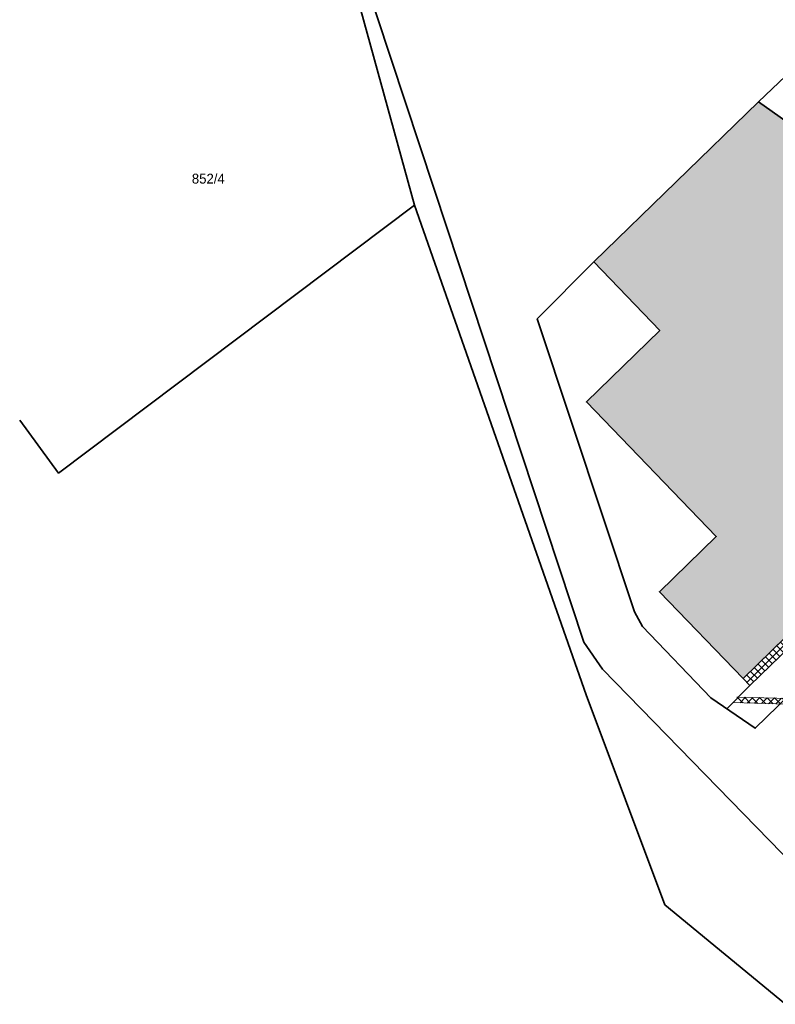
# Model space of a CAD drawing. Header units: millimetres. Extents: x -526943 to -525788, y -1144876 to -1129089.
# Tile 5 of 134: x -526937 to -526891, y -1129673 to -1129613. Entities that reach past the tile are written whole.
import ezdxf
from ezdxf.enums import TextEntityAlignment as Align

# ---------------------------------------------------------------- set-up
doc = ezdxf.new("R2010")
doc.units = ezdxf.units.MM
doc.header["$LTSCALE"] = 12
for name, color, linetype, lineweight in [('KN tlusta', 170, 'Continuous', 35), ('ROZHRANI', 6, 'Continuous', 9), ('srafy', 6, 'Continuous', 5), ('tlusta', 7, 'Continuous', 15)]:
    doc.layers.add(name, color=color, linetype=linetype, lineweight=lineweight)
doc.layers.add('netisk', color=30, linetype='Continuous', plot=False)
doc.layers.add('Parc. č.', color=170, linetype='Continuous')
doc.styles.add('laplan', font='txt', dxfattribs={"height": 0.002})

msp = doc.modelspace()

# ---------------------------------------------------------------- hatches: boundary and pattern name
at = {"layer": 'srafy', "transparency": 33554534}
h = msp.add_hatch(color=251, dxfattribs=at)
h.dxf.hatch_style = 1
h.paths.add_polyline_path([(-526861.62, -1129626.258), (-526852.71, -1129617.588), (-526854.65, -1129615.598), (-526841.63, -1129602.918), (-526854.65, -1129589.528), (-526887.2, -1129621.198), (-526891.99, -1129617.808), (-526902.02, -1129627.558), (-526898.01, -1129631.738), (-526902.47, -1129636.078), (-526894.57, -1129644.268), (-526898.03, -1129647.628), (-526892.93, -1129652.907), (-526884.297, -1129644.481), (-526867.81, -1129628.548), (-526865.9, -1129630.458), (-526865.52, -1129630.118), (-526858.975, -1129637.394), (-526856.783, -1129639.83), (-526851.932, -1129645.221), (-526849.3, -1129648.148), (-526848.924, -1129647.81), (-526845.34, -1129644.308), (-526847.98, -1129641.378)])
at = {"layer": 'srafy', "transparency": 33554610}
h = msp.add_hatch(dxfattribs=at)
h.set_pattern_fill('ANSI37', color=251, scale=0.1)
h.set_pattern_definition([(45, (132259.66275, 10319.20677), (-0.22450640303, 0.22450640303), []), (135, (132259.66275, 10319.20677), (-0.22450640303, -0.22450640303), [])])
h.paths.add_polyline_path([(-526875.836, -1129637.153), (-526876.268, -1129636.722), (-526892.93, -1129652.908), (-526892.52, -1129653.333)])
h = msp.add_hatch(dxfattribs=at)
h.set_pattern_fill('ANSI37', color=251, scale=0.1)
h.set_pattern_definition([(45, (-526862.9599, -1129657.4483), (-0.2245064, 0.2245064), []), (135, (-526862.9599, -1129657.4483), (-0.2245064, -0.2245064), [])])
h.paths.add_polyline_path([(-526857.462, -1129652.358), (-526857.774, -1129652.045), (-526862.87, -1129656.818), (-526864.23, -1129655.318), (-526860.866, -1129652.053), (-526861.306, -1129651.612), (-526864.53, -1129654.788), (-526893.539, -1129654.023), (-526893.204, -1129654.379), (-526865.12, -1129655.288), (-526862.96, -1129657.448)])
h.paths.add_polyline_path([(-526852.552, -1129649.358), (-526852.969, -1129649.776), (-526834.468, -1129668.198), (-526834.233, -1129667.961), (-526851.49, -1129650.368)])

# ---------------------------------------------------------------- linework, layer by layer
at = {"layer": 'KN tlusta', "linetype": 'Continuous'}
for p, q in [((-526912.95, -1129624.098), (-526917.64, -1129606.978)), ((-526902.02, -1129627.558), (-526891.99, -1129617.808))]:
    msp.add_line(p, q, dxfattribs=at)
for points in [[(-526833.62, -1129578.938), (-526860.74, -1129551.288), (-526868.56, -1129559.188), (-526863.77, -1129564.238), (-526862.23, -1129566.838), (-526861.2, -1129569.688), (-526860.84, -1129572.328), (-526861.15, -1129574.548), (-526861.31, -1129575.678), (-526862.52, -1129578.458), (-526864.76, -1129581.168), (-526870.08, -1129584.038), (-526876.8, -1129586.368), (-526900.38, -1129594.528), (-526917, -1129607.218), (-526911.74, -1129623.138), (-526902.64, -1129650.688), (-526901.49, -1129652.328), (-526885.88, -1129668.348)], [(-526891.99, -1129617.808), (-526861.01, -1129588.348), (-526854.57, -1129582.598), (-526852.94, -1129581.698), (-526850.97, -1129581.038), (-526849.15, -1129580.748), (-526847.23, -1129580.748), (-526844.99, -1129581.108), (-526842.88, -1129581.828), (-526841.19, -1129582.778), (-526836.8, -1129586.938), (-526840.27, -1129590.358), (-526832.75, -1129598.108), (-526852.71, -1129617.588)], [(-526852.71, -1129617.588), (-526854.65, -1129615.598), (-526841.63, -1129602.918), (-526854.65, -1129589.528), (-526887.2, -1129621.198), (-526891.99, -1129617.808)], [(-526936.978, -1129637.194), (-526934.61, -1129640.408), (-526912.95, -1129624.098)], [(-526912.95, -1129624.098), (-526902.48, -1129653.898), (-526897.7, -1129666.668), (-526890.35, -1129672.728)], [(-526865.87, -1129630.398), (-526892.2, -1129655.928), (-526894.89, -1129654.078), (-526899.06, -1129649.748), (-526899.55, -1129648.838), (-526903.37, -1129637.368), (-526905.47, -1129631.018), (-526902.02, -1129627.558)], [(-526902.02, -1129627.558), (-526898.01, -1129631.738), (-526902.47, -1129636.078), (-526894.57, -1129644.268), (-526898.03, -1129647.628), (-526892.93, -1129652.908), (-526867.82, -1129628.428), (-526865.87, -1129630.398)]]:
    msp.add_lwpolyline(points, dxfattribs=at)
at = {"layer": 'netisk', "lineweight": 5}
for q in [(-526892.93, -1129652.908), (-526893.921, -1129654.745)]:
    msp.add_line((-526892.52, -1129653.333), q, dxfattribs=at)
at = {"layer": 'ROZHRANI', "linetype": 'Continuous'}
msp.add_line((-526865.12, -1129655.288), (-526893.547, -1129654.368), dxfattribs=at)
for points in [[(-526875.443, -1129636.769), (-526880.78, -1129641.978), (-526892.52, -1129653.333)], [(-526893.212, -1129654.031), (-526864.53, -1129654.788), (-526861.306, -1129651.613)]]:
    msp.add_lwpolyline(points, dxfattribs=at)
at = {"layer": 'tlusta', "linetype": 'Continuous'}
msp.add_lwpolyline([(-526849.3, -1129648.148), (-526865.52, -1129630.118), (-526865.9, -1129630.458), (-526867.81, -1129628.548), (-526884.297, -1129644.481), (-526892.93, -1129652.908)], dxfattribs=at)

# ---------------------------------------------------------------- texts
at = {"layer": 'Parc. č.', "style": 'laplan'}
msp.add_text('852/4', height=0.6, dxfattribs=at).set_placement((-526925.493, -1129622.788), align=Align.CENTER)

doc.saveas('drawing.dxf')
